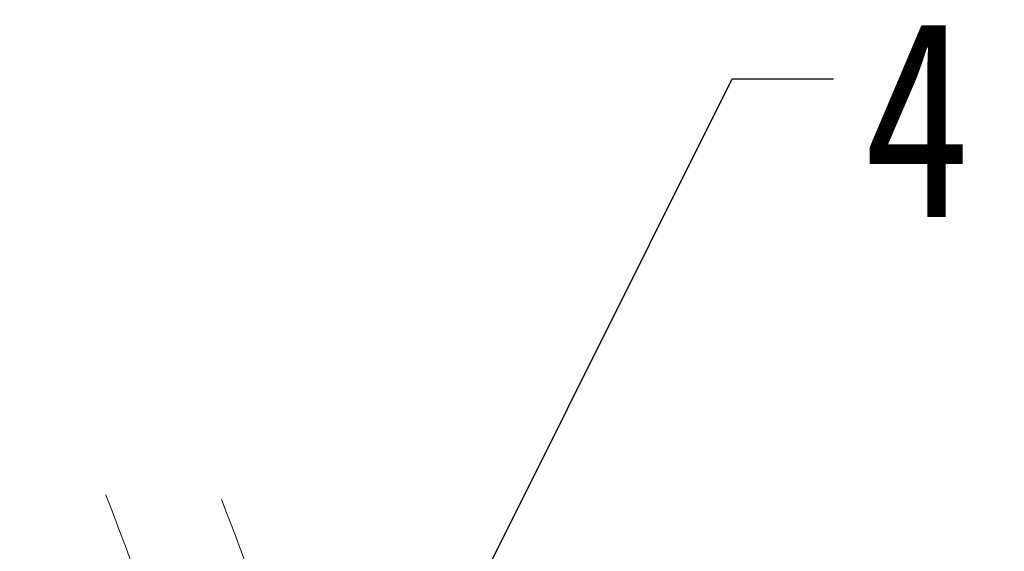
# Model space of a CAD drawing. Header units: millimetres. Extents: x 3104 to 4027, y -212 to 440.
# Tile 35 of 39: x 3716 to 3791, y 315 to 356. Entities that reach past the tile are written whole.
import ezdxf

# ---------------------------------------------------------------- set-up
doc = ezdxf.new("R2010")
doc.units = ezdxf.units.MM
doc.linetypes.add('PHANTOM2', pattern=[31.75, 15.875, -3.175, 3.175, -3.175, 3.175, -3.175])
doc.styles.get("Standard").update_dxf_attribs({"font": '仿宋_GB2312.ttf', "width": 0.8})
doc.dimstyles.new('ISO-25.1', dxfattribs={"dimtxt": 6, "dimasz": 5, "dimexe": 3.5, "dimexo": 0.625, "dimgap": 1.5, "dimtad": 1, "dimtoh": 1, "dimdsep": 46, "dimtxsty": 'Standard', "dimcen": 2.5, "dimadec": 0, "dimazin": 0, "dimtfac": 1, "dimtmove": 0, "dimatfit": 3, "dimfxl": 0, "dimarcsym": 0})

msp = doc.modelspace()

# ---------------------------------------------------------------- linework, layer by layer
at = {"color": 3, "linetype": 'PHANTOM2', "lineweight": 9, "ltscale": 0.5}
for points in [[(3722.765, 319.431), (3726.932, 299.192), (3708.518, 268.505), (3714.655, 243.955)], [(3731.562, 319.065), (3735.73, 298.826), (3717.315, 268.139), (3723.452, 243.589)]]:
    msp.add_spline(points, degree=3, dxfattribs=at)

# ---------------------------------------------------------------- texts
at = {"color": 5, "lineweight": 9, "insert": (3780.292, 355.545), "char_height": 15, "width": 1.5, "attachment_point": 1}
msp.add_mtext('4', dxfattribs=at)

# ---------------------------------------------------------------- leaders
at = {"color": 5, "lineweight": 9}
msp.add_leader([(3741.139, 292.487), (3770.335, 351.045), (3778.042, 351.045)], dimstyle='ISO-25.1', override={"dimgap": 1.5, "dimtad": 0, "dimldrblk": 'Dot'}, dxfattribs=at)

doc.saveas('drawing.dxf')
